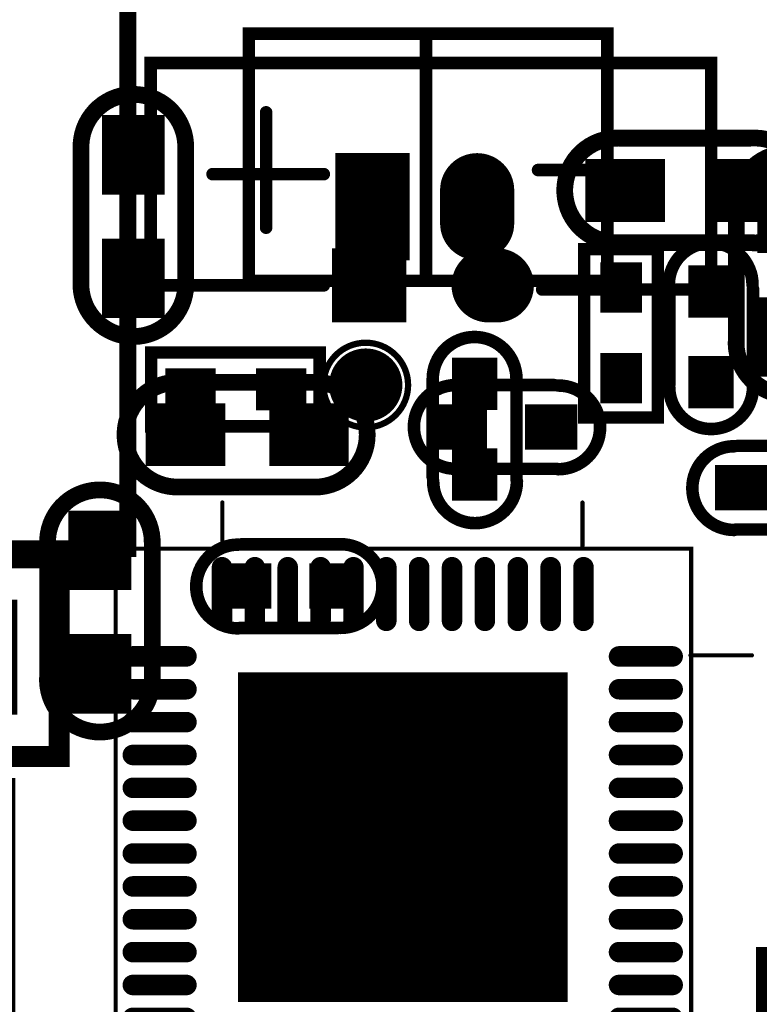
# Model space of a CAD drawing. Extents: x 68 to 180, y 55 to 144.
# Tile 10 of 27: x 83 to 92, y 106 to 118. Entities that reach past the tile are written whole.
import ezdxf

# ---------------------------------------------------------------- set-up
doc = ezdxf.new("R2010")
doc.units = 0
doc.header["$MEASUREMENT"] = 0
doc.layers.get('0').update_dxf_attribs({"linetype": 'CONTINUOUS'})
for name, color, linetype in [('DRIL_NPLTE_THRU_01', 16, 'CONTINUOUS'), ('DRIL_NPLTE_THRU_02', 4, 'CONTINUOUS'), ('DRIL_NPLTE_THRU_03', 96, 'CONTINUOUS'), ('DRIL_NPLTE_THRU_04', 136, 'CONTINUOUS'), ('DRIL_NPLTE_THRU_05', 34, 'CONTINUOUS'), ('DRIL_NPLTE_THRU_06', 176, 'CONTINUOUS'), ('DRIL_PLTE_THRU_01', 16, 'CONTINUOUS'), ('DRIL_PLTE_THRU_02', 4, 'CONTINUOUS'), ('DRIL_PLTE_THRU_03', 96, 'CONTINUOUS'), ('DRIL_PLTE_THRU_04', 136, 'CONTINUOUS'), ('DRIL_PLTE_THRU_05', 34, 'CONTINUOUS'), ('DRIL_PLTE_THRU_06', 176, 'CONTINUOUS'), ('DRIL_SYMBOL', 2, 'CONTINUOUS'), ('PADS_BOT', 5, 'CONTINUOUS'), ('PADS_INNER', 1, 'CONTINUOUS'), ('PADS_TOP', 1, 'CONTINUOUS'), ('PART_BOT_2DLINE_00', 253, 'CONTINUOUS'), ('PART_TOP_2DLINE_00', 67, 'CONTINUOUS'), ('PART_TOP_2DLINE_01', 67, 'CONTINUOUS')]:
    doc.layers.add(name, color=color, linetype=linetype)

# ---------------------------------------------------------------- blocks, each defined once
blk = doc.blocks.new('SMOOTH_0$1524')
at = {"const_width": 0.0762}
blk.add_lwpolyline([(-0.0381, 0, 1), (0.0381, 0, 1)], format="xyb", close=True, dxfattribs=at)
blk = doc.blocks.new('PART_BODY_TOP_5732')
at = {"layer": 'PART_TOP_2DLINE_00', "const_width": 0.152}
blk.add_lwpolyline([(-1.5, -0.9), (-1.5, 2.1), (2.85, 2.1), (2.85, -0.9)], close=True, dxfattribs=at)
blk.add_lwpolyline([(0.65, 2.1), (0.65, -0.9)], dxfattribs=at)
at = {"layer": 'PART_TOP_2DLINE_00'}
for p in [(-1.5, 2.1), (0.65, 2.1), (2.85, 2.1), (-1.5, -0.9), (0.65, -0.9), (2.85, -0.9)]:
    blk.add_blockref('SMOOTH_0$1524', p, dxfattribs=at)
blk = doc.blocks.new('DRIL_SYMBOL_0$6')
at = {"layer": 'DRIL_SYMBOL', "const_width": 0.0508}
for points in [[(0, -0.254), (0, 0.254)], [(-0.254, 0), (0.254, 0)]]:
    blk.add_lwpolyline(points, dxfattribs=at)
blk = doc.blocks.new('DRIL_HOLE_0$6')
at = {"const_width": 0.3}
blk.add_lwpolyline([(-0.15, 0, 1), (0.15, 0, 1)], format="xyb", close=True, dxfattribs=at)
blk.add_blockref('DRIL_SYMBOL_0$6', (0, 0))
blk = doc.blocks.new('PAD_3')
at = {"const_width": 0.9}
blk.add_lwpolyline([(-0.65, 0), (0.65, 0)], dxfattribs=at)
blk = doc.blocks.new('STK_TOP_16')
at = {"layer": 'DRIL_PLTE_THRU_01'}
blk.add_blockref('DRIL_HOLE_0$6', (0, 0), dxfattribs=at)
at = {"layer": 'DRIL_PLTE_THRU_02'}
blk.add_blockref('DRIL_HOLE_0$6', (0, 0), dxfattribs=at)
at = {"layer": 'DRIL_PLTE_THRU_03'}
blk.add_blockref('DRIL_HOLE_0$6', (0, 0), dxfattribs=at)
at = {"layer": 'DRIL_PLTE_THRU_04'}
blk.add_blockref('DRIL_HOLE_0$6', (0, 0), dxfattribs=at)
at = {"layer": 'DRIL_PLTE_THRU_05'}
blk.add_blockref('DRIL_HOLE_0$6', (0, 0), dxfattribs=at)
at = {"layer": 'DRIL_PLTE_THRU_06'}
blk.add_blockref('DRIL_HOLE_0$6', (0, 0), dxfattribs=at)
at = {"layer": 'PADS_BOT', "rotation": 90}
blk.add_blockref('PAD_3', (0, 0), dxfattribs=at)
at = {"layer": 'PADS_INNER', "rotation": 90}
blk.add_blockref('PAD_3', (0, 0), dxfattribs=at)
at = {"layer": 'PADS_TOP', "rotation": 90}
blk.add_blockref('PAD_3', (0, 0), dxfattribs=at)
blk = doc.blocks.new('PAD_4')
at = {"const_width": 0.45}
blk.add_lwpolyline([(-0.2, -0.225), (0.2, -0.225, 1), (0.2, 0.225), (-0.2, 0.225, 1)], format="xyb", close=True, dxfattribs=at)
blk = doc.blocks.new('STK_TOP_15')
at = {"layer": 'DRIL_PLTE_THRU_01'}
blk.add_blockref('DRIL_HOLE_0$6', (0, 0), dxfattribs=at)
at = {"layer": 'DRIL_PLTE_THRU_02'}
blk.add_blockref('DRIL_HOLE_0$6', (0, 0), dxfattribs=at)
at = {"layer": 'DRIL_PLTE_THRU_03'}
blk.add_blockref('DRIL_HOLE_0$6', (0, 0), dxfattribs=at)
at = {"layer": 'DRIL_PLTE_THRU_04'}
blk.add_blockref('DRIL_HOLE_0$6', (0, 0), dxfattribs=at)
at = {"layer": 'DRIL_PLTE_THRU_05'}
blk.add_blockref('DRIL_HOLE_0$6', (0, 0), dxfattribs=at)
at = {"layer": 'DRIL_PLTE_THRU_06'}
blk.add_blockref('DRIL_HOLE_0$6', (0, 0), dxfattribs=at)
at = {"layer": 'PADS_BOT', "rotation": 90}
blk.add_blockref('PAD_4', (0, 0), dxfattribs=at)
at = {"layer": 'PADS_INNER', "rotation": 90}
blk.add_blockref('PAD_4', (0, 0), dxfattribs=at)
at = {"layer": 'PADS_TOP', "rotation": 90}
blk.add_blockref('PAD_4', (0, 0), dxfattribs=at)
blk = doc.blocks.new('SYM_TOP_15')
for name, p in [('PART_BODY_TOP_5732', (0, 0)), ('STK_TOP_16', (0, 0)), ('STK_TOP_15', (1.27, 0))]:
    blk.add_blockref(name, p)
blk = doc.blocks.new('PART_TOP_12')
blk.add_blockref('SYM_TOP_15', (0, 0))
blk = doc.blocks.new('SMOOTH_0$2032')
at = {"const_width": 0.1016}
blk.add_lwpolyline([(-0.0508, 0, 1), (0.0508, 0, 1)], format="xyb", close=True, dxfattribs=at)
blk = doc.blocks.new('PART_BODY_BOT_5734')
at = {"layer": 'PART_BOT_2DLINE_00', "const_width": 0.2032}
blk.add_lwpolyline([(-0.025146, 0.635), (1.575054, 0.635, -1.036434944), (1.575054, -0.635), (-0.025146, -0.635, -1.07236871)], format="xyb", close=True, dxfattribs=at)
at = {"layer": 'PART_BOT_2DLINE_00'}
for p in [(-0.025146, 0.635), (1.575054, 0.635), (-0.025146, -0.635), (1.575054, -0.635)]:
    blk.add_blockref('SMOOTH_0$2032', p, dxfattribs=at)
blk = doc.blocks.new('DRIL_HOLE_0')
blk.add_lwpolyline([(0, 0, 1), (0, 0, 1)], format="xyb", close=True)
blk = doc.blocks.new('PAD_0')
blk.add_lwpolyline([(0, 0, 1), (0, 0, 1)], format="xyb", close=True)
blk = doc.blocks.new('PAD_7')
at = {"const_width": 0.762}
blk.add_lwpolyline([(-0.4826, 0), (0.4826, 0)], dxfattribs=at)
blk = doc.blocks.new('STK_BOT_19')
at = {"layer": 'DRIL_PLTE_THRU_01'}
blk.add_blockref('DRIL_HOLE_0', (0, 0), dxfattribs=at)
at = {"layer": 'DRIL_PLTE_THRU_02'}
blk.add_blockref('DRIL_HOLE_0', (0, 0), dxfattribs=at)
at = {"layer": 'DRIL_PLTE_THRU_03'}
blk.add_blockref('DRIL_HOLE_0', (0, 0), dxfattribs=at)
at = {"layer": 'DRIL_PLTE_THRU_04'}
blk.add_blockref('DRIL_HOLE_0', (0, 0), dxfattribs=at)
at = {"layer": 'DRIL_PLTE_THRU_05'}
blk.add_blockref('DRIL_HOLE_0', (0, 0), dxfattribs=at)
at = {"layer": 'DRIL_PLTE_THRU_06'}
blk.add_blockref('DRIL_HOLE_0', (0, 0), dxfattribs=at)
at = {"layer": 'PADS_BOT'}
blk.add_blockref('PAD_7', (0, 0), dxfattribs=at)
at = {"layer": 'PADS_INNER'}
blk.add_blockref('PAD_0', (0, 0), dxfattribs=at)
at = {"layer": 'PADS_TOP'}
blk.add_blockref('PAD_0', (0, 0), dxfattribs=at)
blk = doc.blocks.new('SYM_BOT_17')
for name, p in [('PART_BODY_BOT_5734', (0, 0)), ('STK_BOT_19', (0, 0)), ('STK_BOT_19', (1.500124, 0))]:
    blk.add_blockref(name, p)
blk = doc.blocks.new('PART_BOT_18')
blk.add_blockref('SYM_BOT_17', (0, 0))
blk = doc.blocks.new('PART_BODY_TOP_5734')
at = {"layer": 'PART_TOP_2DLINE_00', "const_width": 0.2032}
blk.add_lwpolyline([(-0.025146, 0.635), (1.575054, 0.635, -1.036434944), (1.575054, -0.635), (-0.025146, -0.635, -1.07236871)], format="xyb", close=True, dxfattribs=at)
at = {"layer": 'PART_TOP_2DLINE_00'}
for p in [(-0.025146, 0.635), (1.575054, 0.635), (-0.025146, -0.635), (1.575054, -0.635)]:
    blk.add_blockref('SMOOTH_0$2032', p, dxfattribs=at)
blk = doc.blocks.new('STK_TOP_19')
at = {"layer": 'DRIL_PLTE_THRU_01'}
blk.add_blockref('DRIL_HOLE_0', (0, 0), dxfattribs=at)
at = {"layer": 'DRIL_PLTE_THRU_02'}
blk.add_blockref('DRIL_HOLE_0', (0, 0), dxfattribs=at)
at = {"layer": 'DRIL_PLTE_THRU_03'}
blk.add_blockref('DRIL_HOLE_0', (0, 0), dxfattribs=at)
at = {"layer": 'DRIL_PLTE_THRU_04'}
blk.add_blockref('DRIL_HOLE_0', (0, 0), dxfattribs=at)
at = {"layer": 'DRIL_PLTE_THRU_05'}
blk.add_blockref('DRIL_HOLE_0', (0, 0), dxfattribs=at)
at = {"layer": 'DRIL_PLTE_THRU_06'}
blk.add_blockref('DRIL_HOLE_0', (0, 0), dxfattribs=at)
at = {"layer": 'PADS_BOT'}
blk.add_blockref('PAD_0', (0, 0), dxfattribs=at)
at = {"layer": 'PADS_INNER'}
blk.add_blockref('PAD_0', (0, 0), dxfattribs=at)
at = {"layer": 'PADS_TOP'}
blk.add_blockref('PAD_7', (0, 0), dxfattribs=at)
blk = doc.blocks.new('SYM_TOP_17')
for name, p in [('PART_BODY_TOP_5734', (0, 0)), ('STK_TOP_19', (0, 0)), ('STK_TOP_19', (1.500124, 0))]:
    blk.add_blockref(name, p)
blk = doc.blocks.new('PART_TOP_19')
blk.add_blockref('SYM_TOP_17', (0, 0))
blk = doc.blocks.new('PART_BOT_20')
blk.add_blockref('SYM_BOT_17', (0, 0))
blk = doc.blocks.new('PART_BOT_23')
blk.add_blockref('SYM_BOT_17', (0, 0))
blk = doc.blocks.new('PART_BOT_34')
blk.add_blockref('SYM_BOT_17', (0, 0))
blk = doc.blocks.new('PART_BODY_TOP_5741')
at = {"layer": 'PART_TOP_2DLINE_01', "const_width": 0.152}
blk.add_lwpolyline([(-1.1, 2.25), (4.1, 2.25), (4.1, -2.25), (-1.1, -2.25)], close=True, dxfattribs=at)
at = {"layer": 'PART_TOP_2DLINE_01'}
for p in [(-1.1, 2.25), (4.1, 2.25), (-1.1, -2.25), (4.1, -2.25)]:
    blk.add_blockref('SMOOTH_0$1524', p, dxfattribs=at)
blk = doc.blocks.new('PAD_10')
at = {"const_width": 1.8}
blk.add_lwpolyline([(-2.05, 0), (2.05, 0)], dxfattribs=at)
blk = doc.blocks.new('STK_TOP_26')
at = {"layer": 'DRIL_PLTE_THRU_01'}
blk.add_blockref('DRIL_HOLE_0', (0, 0), dxfattribs=at)
at = {"layer": 'DRIL_PLTE_THRU_02'}
blk.add_blockref('DRIL_HOLE_0', (0, 0), dxfattribs=at)
at = {"layer": 'DRIL_PLTE_THRU_03'}
blk.add_blockref('DRIL_HOLE_0', (0, 0), dxfattribs=at)
at = {"layer": 'DRIL_PLTE_THRU_04'}
blk.add_blockref('DRIL_HOLE_0', (0, 0), dxfattribs=at)
at = {"layer": 'DRIL_PLTE_THRU_05'}
blk.add_blockref('DRIL_HOLE_0', (0, 0), dxfattribs=at)
at = {"layer": 'DRIL_PLTE_THRU_06'}
blk.add_blockref('DRIL_HOLE_0', (0, 0), dxfattribs=at)
at = {"layer": 'PADS_BOT'}
blk.add_blockref('PAD_0', (0, 0), dxfattribs=at)
at = {"layer": 'PADS_INNER'}
blk.add_blockref('PAD_0', (0, 0), dxfattribs=at)
at = {"layer": 'PADS_TOP', "rotation": 90}
blk.add_blockref('PAD_10', (0, 0), dxfattribs=at)
blk = doc.blocks.new('SYM_TOP_24')
for name, p in [('STK_TOP_26', (0, 0)), ('STK_TOP_26', (3, 0)), ('PART_BODY_TOP_5741', (0, 0))]:
    blk.add_blockref(name, p)
blk = doc.blocks.new('PART_TOP_59')
blk.add_blockref('SYM_TOP_24', (0, 0))
blk = doc.blocks.new('PART_BODY_TOP_5763')
at = {"layer": 'PART_TOP_2DLINE_00', "const_width": 0.152}
for points in [[(-0.55, 0), (-2.65, 0), (-2.65, 2.7), (4.15, 2.7), (4.15, -0.05), (2.1, -0.05)], [(-1.25, 2.1), (-1.25, 0.7)], [(2.05, 1.4), (3.2, 1.4)], [(-1.9, 1.35), (-0.55, 1.35)]]:
    blk.add_lwpolyline(points, dxfattribs=at)
at = {"layer": 'PART_TOP_2DLINE_00'}
for p in [(-2.65, 2.7), (4.15, 2.7), (-1.25, 2.1), (2.05, 1.4), (3.2, 1.4), (-1.9, 1.35), (-0.55, 1.35), (-1.25, 0.7), (-2.65, 0), (-0.55, 0), (2.1, -0.05), (4.15, -0.05)]:
    blk.add_blockref('SMOOTH_0$1524', p, dxfattribs=at)
blk = doc.blocks.new('DRIL_SLOT_0001500027000000000')
at = {"const_width": 0.2}
blk.add_lwpolyline([(-0.15, -0.1), (0.15, -0.1, 1), (0.15, 0.1), (-0.15, 0.1, 1)], format="xyb", close=True, dxfattribs=at)
blk = doc.blocks.new('PAD_45')
at = {"const_width": 0.9}
blk.add_lwpolyline([(-0.45, 0), (0.45, 0)], dxfattribs=at)
blk = doc.blocks.new('PAD_46')
at = {"const_width": 0.9}
blk.add_lwpolyline([(-0.45, 0), (0.45, 0)], dxfattribs=at)
blk = doc.blocks.new('STK_TOP_64')
at = {"layer": 'DRIL_PLTE_THRU_01'}
blk.add_blockref('DRIL_SLOT_0001500027000000000', (0, 0), dxfattribs=at)
at = {"layer": 'DRIL_PLTE_THRU_02'}
blk.add_blockref('DRIL_SLOT_0001500027000000000', (0, 0), dxfattribs=at)
at = {"layer": 'DRIL_PLTE_THRU_03'}
blk.add_blockref('DRIL_SLOT_0001500027000000000', (0, 0), dxfattribs=at)
at = {"layer": 'DRIL_PLTE_THRU_04'}
blk.add_blockref('DRIL_SLOT_0001500027000000000', (0, 0), dxfattribs=at)
at = {"layer": 'DRIL_PLTE_THRU_05'}
blk.add_blockref('DRIL_SLOT_0001500027000000000', (0, 0), dxfattribs=at)
at = {"layer": 'DRIL_PLTE_THRU_06'}
blk.add_blockref('DRIL_SLOT_0001500027000000000', (0, 0), dxfattribs=at)
at = {"layer": 'PADS_BOT'}
blk.add_blockref('PAD_45', (0, 0), dxfattribs=at)
at = {"layer": 'PADS_INNER'}
blk.add_blockref('PAD_45', (0, 0), dxfattribs=at)
at = {"layer": 'PADS_TOP'}
blk.add_blockref('PAD_46', (0, 0), dxfattribs=at)
blk = doc.blocks.new('PAD_47')
at = {"const_width": 0.45}
blk.add_lwpolyline([(-0.05, -0.225), (0.05, -0.225, 1), (0.05, 0.225), (-0.05, 0.225, 1)], format="xyb", close=True, dxfattribs=at)
blk = doc.blocks.new('STK_TOP_63')
at = {"layer": 'DRIL_PLTE_THRU_01'}
blk.add_blockref('DRIL_SLOT_0001500027000000000', (0, 0), dxfattribs=at)
at = {"layer": 'DRIL_PLTE_THRU_02'}
blk.add_blockref('DRIL_SLOT_0001500027000000000', (0, 0), dxfattribs=at)
at = {"layer": 'DRIL_PLTE_THRU_03'}
blk.add_blockref('DRIL_SLOT_0001500027000000000', (0, 0), dxfattribs=at)
at = {"layer": 'DRIL_PLTE_THRU_04'}
blk.add_blockref('DRIL_SLOT_0001500027000000000', (0, 0), dxfattribs=at)
at = {"layer": 'DRIL_PLTE_THRU_05'}
blk.add_blockref('DRIL_SLOT_0001500027000000000', (0, 0), dxfattribs=at)
at = {"layer": 'DRIL_PLTE_THRU_06'}
blk.add_blockref('DRIL_SLOT_0001500027000000000', (0, 0), dxfattribs=at)
at = {"layer": 'PADS_BOT'}
blk.add_blockref('PAD_47', (0, 0), dxfattribs=at)
at = {"layer": 'PADS_INNER'}
blk.add_blockref('PAD_47', (0, 0), dxfattribs=at)
at = {"layer": 'PADS_TOP'}
blk.add_blockref('PAD_47', (0, 0), dxfattribs=at)
blk = doc.blocks.new('SYM_TOP_46')
for name, p in [('PART_BODY_TOP_5763', (0, 0)), ('STK_TOP_64', (0, 0)), ('STK_TOP_63', (1.5, 0))]:
    blk.add_blockref(name, p)
blk = doc.blocks.new('PART_TOP_95')
blk.add_blockref('SYM_TOP_46', (0, 0))
blk = doc.blocks.new('SMOOTH_0$0508')
at = {"const_width": 0.0254}
blk.add_lwpolyline([(-0.0127, 0, 1), (0.0127, 0, 1)], format="xyb", close=True, dxfattribs=at)
blk = doc.blocks.new('PART_BODY_TOP_5767')
at = {"layer": 'PART_TOP_2DLINE_00', "const_width": 0.0508}
for points in [[(-2.189, 3.545), (-2.189, 4.061)], [(2.181, 3.534), (2.181, 4.061)], [(-3.532, 2.207), (-4.286, 2.207)], [(3.491, 2.206), (4.237, 2.206)], [(-3.509, -2.206), (-4.355, -2.206)], [(3.567, -2.236), (4.288, -2.236)], [(-2.178, -3.505), (-2.178, -4.144)], [(2.165, -3.546), (2.165, -4.17)]]:
    blk.add_lwpolyline(points, dxfattribs=at)
blk.add_lwpolyline([(-2.969, -3.5), (3.5, -3.5), (3.5, 3.5), (-3.483, 3.5), (-3.483, -2.945), (-3.139, -3.33)], close=True, dxfattribs=at)
blk.add_lwpolyline([(-3.007, -3.018, 1), (-2.564, -3.018, 1)], format="xyb", close=True, dxfattribs=at)
at = {"layer": 'PART_TOP_2DLINE_00'}
for p in [(-2.189, 4.061), (2.181, 4.061), (-3.483, 3.5), (-2.189, 3.545), (2.181, 3.534), (3.5, 3.5), (-4.286, 2.207), (-3.532, 2.207), (3.491, 2.206), (4.237, 2.206), (-4.355, -2.206), (-3.509, -2.206), (3.567, -2.236), (4.288, -2.236), (-3.483, -2.945), (-3.139, -3.33), (-2.969, -3.5), (-2.178, -3.505), (2.165, -3.546), (3.5, -3.5), (-2.178, -4.144), (2.165, -4.17)]:
    blk.add_blockref('SMOOTH_0$0508', p, dxfattribs=at)
blk = doc.blocks.new('PAD_51')
at = {"const_width": 0.12446}
blk.add_lwpolyline([(-0.32554, -0.06223), (0.32554, -0.06223, 1), (0.32554, 0.06223), (-0.32554, 0.06223, 1)], format="xyb", close=True, dxfattribs=at)
blk = doc.blocks.new('STK_TOP_71')
at = {"layer": 'DRIL_NPLTE_THRU_01'}
blk.add_blockref('DRIL_HOLE_0', (0, 0), dxfattribs=at)
at = {"layer": 'DRIL_NPLTE_THRU_02'}
blk.add_blockref('DRIL_HOLE_0', (0, 0), dxfattribs=at)
at = {"layer": 'DRIL_NPLTE_THRU_03'}
blk.add_blockref('DRIL_HOLE_0', (0, 0), dxfattribs=at)
at = {"layer": 'DRIL_NPLTE_THRU_04'}
blk.add_blockref('DRIL_HOLE_0', (0, 0), dxfattribs=at)
at = {"layer": 'DRIL_NPLTE_THRU_05'}
blk.add_blockref('DRIL_HOLE_0', (0, 0), dxfattribs=at)
at = {"layer": 'DRIL_NPLTE_THRU_06'}
blk.add_blockref('DRIL_HOLE_0', (0, 0), dxfattribs=at)
at = {"layer": 'PADS_BOT'}
blk.add_blockref('PAD_0', (0, 0), dxfattribs=at)
at = {"layer": 'PADS_INNER'}
blk.add_blockref('PAD_0', (0, 0), dxfattribs=at)
at = {"layer": 'PADS_TOP', "rotation": 90}
blk.add_blockref('PAD_51', (0, 0), dxfattribs=at)
blk = doc.blocks.new('STK_TOP_70')
at = {"layer": 'DRIL_NPLTE_THRU_01'}
blk.add_blockref('DRIL_HOLE_0', (0, 0), dxfattribs=at)
at = {"layer": 'DRIL_NPLTE_THRU_02'}
blk.add_blockref('DRIL_HOLE_0', (0, 0), dxfattribs=at)
at = {"layer": 'DRIL_NPLTE_THRU_03'}
blk.add_blockref('DRIL_HOLE_0', (0, 0), dxfattribs=at)
at = {"layer": 'DRIL_NPLTE_THRU_04'}
blk.add_blockref('DRIL_HOLE_0', (0, 0), dxfattribs=at)
at = {"layer": 'DRIL_NPLTE_THRU_05'}
blk.add_blockref('DRIL_HOLE_0', (0, 0), dxfattribs=at)
at = {"layer": 'DRIL_NPLTE_THRU_06'}
blk.add_blockref('DRIL_HOLE_0', (0, 0), dxfattribs=at)
at = {"layer": 'PADS_BOT'}
blk.add_blockref('PAD_0', (0, 0), dxfattribs=at)
at = {"layer": 'PADS_INNER'}
blk.add_blockref('PAD_0', (0, 0), dxfattribs=at)
at = {"layer": 'PADS_TOP'}
blk.add_blockref('PAD_51', (0, 0), dxfattribs=at)
blk = doc.blocks.new('DRIL_SYMBOL_2$5')
at = {"layer": 'DRIL_SYMBOL', "const_width": 0.0508}
for points in [[(0, -0.254), (0, 0.254)], [(-0.254, 0), (0.254, 0)]]:
    blk.add_lwpolyline(points, dxfattribs=at)
blk = doc.blocks.new('DRIL_HOLE_2$5')
at = {"const_width": 1.25}
blk.add_lwpolyline([(-0.625, 0, 1), (0.625, 0, 1)], format="xyb", close=True, dxfattribs=at)
blk.add_blockref('DRIL_SYMBOL_2$5', (0, 0))
blk = doc.blocks.new('PAD_53')
at = {"const_width": 4}
blk.add_lwpolyline([(-2, 0), (2, 0)], dxfattribs=at)
blk = doc.blocks.new('STK_TOP_73')
at = {"layer": 'DRIL_PLTE_THRU_01'}
blk.add_blockref('DRIL_HOLE_2$5', (0, 0), dxfattribs=at)
at = {"layer": 'DRIL_PLTE_THRU_02'}
blk.add_blockref('DRIL_HOLE_2$5', (0, 0), dxfattribs=at)
at = {"layer": 'DRIL_PLTE_THRU_03'}
blk.add_blockref('DRIL_HOLE_2$5', (0, 0), dxfattribs=at)
at = {"layer": 'DRIL_PLTE_THRU_04'}
blk.add_blockref('DRIL_HOLE_2$5', (0, 0), dxfattribs=at)
at = {"layer": 'DRIL_PLTE_THRU_05'}
blk.add_blockref('DRIL_HOLE_2$5', (0, 0), dxfattribs=at)
at = {"layer": 'DRIL_PLTE_THRU_06'}
blk.add_blockref('DRIL_HOLE_2$5', (0, 0), dxfattribs=at)
at = {"layer": 'PADS_BOT'}
blk.add_blockref('PAD_53', (0, 0), dxfattribs=at)
at = {"layer": 'PADS_INNER'}
blk.add_blockref('PAD_53', (0, 0), dxfattribs=at)
at = {"layer": 'PADS_TOP'}
blk.add_blockref('PAD_53', (0, 0), dxfattribs=at)
blk = doc.blocks.new('SYM_TOP_50')
for name, p in [('PART_BODY_TOP_5767', (0, 0)), ('STK_TOP_71', (-2.19329, 2.95)), ('STK_TOP_71', (-1.79451, 2.95)), ('STK_TOP_71', (-1.39573, 2.95)), ('STK_TOP_71', (-0.99695, 2.95)), ('STK_TOP_71', (-0.59817, 2.95)), ('STK_TOP_71', (-0.19939, 2.95)), ('STK_TOP_71', (0.19939, 2.95)), ('STK_TOP_71', (0.59817, 2.95)), ('STK_TOP_71', (0.99695, 2.95)), ('STK_TOP_71', (1.39573, 2.95)), ('STK_TOP_71', (1.79451, 2.95)), ('STK_TOP_71', (2.19329, 2.95)), ('STK_TOP_70', (-2.95, 2.19329)), ('STK_TOP_70', (2.95, 2.19329)), ('STK_TOP_73', (0, 0)), ('STK_TOP_70', (-2.95, 1.79451)), ('STK_TOP_70', (2.95, 1.79451)), ('STK_TOP_70', (-2.95, 1.39573)), ('STK_TOP_70', (2.95, 1.39573)), ('STK_TOP_70', (-2.95, 0.99695)), ('STK_TOP_70', (2.95, 0.99695)), ('STK_TOP_70', (-2.95, 0.59817)), ('STK_TOP_70', (2.95, 0.59817)), ('STK_TOP_70', (-2.95, 0.19939)), ('STK_TOP_70', (2.95, 0.19939)), ('STK_TOP_70', (-2.95, -0.19939)), ('STK_TOP_70', (2.95, -0.19939)), ('STK_TOP_70', (-2.95, -0.59817)), ('STK_TOP_70', (2.95, -0.59817)), ('STK_TOP_70', (-2.95, -0.99695)), ('STK_TOP_70', (2.95, -0.99695)), ('STK_TOP_70', (-2.95, -1.39573)), ('STK_TOP_70', (2.95, -1.39573)), ('STK_TOP_70', (-2.95, -1.79451)), ('STK_TOP_70', (2.95, -1.79451)), ('STK_TOP_70', (-2.95, -2.19329)), ('STK_TOP_70', (2.95, -2.19329)), ('STK_TOP_71', (-2.19329, -2.95)), ('STK_TOP_71', (-1.79451, -2.95)), ('STK_TOP_71', (-1.39573, -2.95)), ('STK_TOP_71', (-0.99695, -2.95)), ('STK_TOP_71', (-0.59817, -2.95)), ('STK_TOP_71', (-0.19939, -2.95)), ('STK_TOP_71', (0.19939, -2.95)), ('STK_TOP_71', (0.59817, -2.95)), ('STK_TOP_71', (0.99695, -2.95)), ('STK_TOP_71', (1.39573, -2.95)), ('STK_TOP_71', (1.79451, -2.95)), ('STK_TOP_71', (2.19329, -2.95))]:
    blk.add_blockref(name, p)
blk = doc.blocks.new('PART_TOP_99')
blk.add_blockref('SYM_TOP_50', (0, 0))
blk = doc.blocks.new('PART_BODY_TOP_5731')
at = {"layer": 'PART_TOP_2DLINE_00', "const_width": 0.152}
blk.add_lwpolyline([(-1.028, -0.449), (-1.028, 0.446), (1.015, 0.446), (1.015, -0.449)], close=True, dxfattribs=at)
at = {"layer": 'PART_TOP_2DLINE_00'}
for p in [(-1.028, 0.446), (1.015, 0.446), (-1.028, -0.449), (1.015, -0.449)]:
    blk.add_blockref('SMOOTH_0$1524', p, dxfattribs=at)
blk = doc.blocks.new('PAD_1')
at = {"const_width": 0.508}
blk.add_lwpolyline([(-0.305, 0), (0.305, 0)], dxfattribs=at)
blk = doc.blocks.new('STK_TOP_14')
at = {"layer": 'DRIL_PLTE_THRU_01'}
blk.add_blockref('DRIL_HOLE_0', (0, 0), dxfattribs=at)
at = {"layer": 'DRIL_PLTE_THRU_02'}
blk.add_blockref('DRIL_HOLE_0', (0, 0), dxfattribs=at)
at = {"layer": 'DRIL_PLTE_THRU_03'}
blk.add_blockref('DRIL_HOLE_0', (0, 0), dxfattribs=at)
at = {"layer": 'DRIL_PLTE_THRU_04'}
blk.add_blockref('DRIL_HOLE_0', (0, 0), dxfattribs=at)
at = {"layer": 'DRIL_PLTE_THRU_05'}
blk.add_blockref('DRIL_HOLE_0', (0, 0), dxfattribs=at)
at = {"layer": 'DRIL_PLTE_THRU_06'}
blk.add_blockref('DRIL_HOLE_0', (0, 0), dxfattribs=at)
at = {"layer": 'PADS_BOT'}
blk.add_blockref('PAD_0', (0, 0), dxfattribs=at)
at = {"layer": 'PADS_INNER'}
blk.add_blockref('PAD_0', (0, 0), dxfattribs=at)
at = {"layer": 'PADS_TOP'}
blk.add_blockref('PAD_1', (0, 0), dxfattribs=at)
blk = doc.blocks.new('SYM_TOP_14')
for name, p in [('PART_BODY_TOP_5731', (0, 0)), ('STK_TOP_14', (-0.55, 0)), ('STK_TOP_14', (0.55, 0))]:
    blk.add_blockref(name, p)
blk = doc.blocks.new('PART_TOP_188')
blk.add_blockref('SYM_TOP_14', (0, 0))
blk = doc.blocks.new('PART_BODY_BOT_5731')
at = {"layer": 'PART_BOT_2DLINE_00', "const_width": 0.152}
blk.add_lwpolyline([(-1.028, -0.449), (-1.028, 0.446), (1.015, 0.446), (1.015, -0.449)], close=True, dxfattribs=at)
at = {"layer": 'PART_BOT_2DLINE_00'}
for p in [(-1.028, 0.446), (1.015, 0.446), (-1.028, -0.449), (1.015, -0.449)]:
    blk.add_blockref('SMOOTH_0$1524', p, dxfattribs=at)
blk = doc.blocks.new('STK_BOT_14')
at = {"layer": 'DRIL_PLTE_THRU_01'}
blk.add_blockref('DRIL_HOLE_0', (0, 0), dxfattribs=at)
at = {"layer": 'DRIL_PLTE_THRU_02'}
blk.add_blockref('DRIL_HOLE_0', (0, 0), dxfattribs=at)
at = {"layer": 'DRIL_PLTE_THRU_03'}
blk.add_blockref('DRIL_HOLE_0', (0, 0), dxfattribs=at)
at = {"layer": 'DRIL_PLTE_THRU_04'}
blk.add_blockref('DRIL_HOLE_0', (0, 0), dxfattribs=at)
at = {"layer": 'DRIL_PLTE_THRU_05'}
blk.add_blockref('DRIL_HOLE_0', (0, 0), dxfattribs=at)
at = {"layer": 'DRIL_PLTE_THRU_06'}
blk.add_blockref('DRIL_HOLE_0', (0, 0), dxfattribs=at)
at = {"layer": 'PADS_BOT'}
blk.add_blockref('PAD_1', (0, 0), dxfattribs=at)
at = {"layer": 'PADS_INNER'}
blk.add_blockref('PAD_0', (0, 0), dxfattribs=at)
at = {"layer": 'PADS_TOP'}
blk.add_blockref('PAD_0', (0, 0), dxfattribs=at)
blk = doc.blocks.new('SYM_BOT_14')
for name, p in [('PART_BODY_BOT_5731', (0, 0)), ('STK_BOT_14', (-0.55, 0)), ('STK_BOT_14', (0.55, 0))]:
    blk.add_blockref(name, p)
blk = doc.blocks.new('PART_BOT_193')
blk.add_blockref('SYM_BOT_14', (0, 0))
blk = doc.blocks.new('PART_BOT_216')
blk.add_blockref('SYM_BOT_14', (0, 0))
blk = doc.blocks.new('SMOOTH_0$254')
at = {"const_width": 0.127}
blk.add_lwpolyline([(-0.0635, 0, 1), (0.0635, 0, 1)], format="xyb", close=True, dxfattribs=at)
blk = doc.blocks.new('PART_BODY_TOP_5771')
at = {"layer": 'PART_TOP_2DLINE_00', "const_width": 0.254}
for points in [[(-0.3175, 1.2065), (-2.3495, 1.2065), (-2.3495, -1.2065), (-0.3175, -1.2065)], [(0.3175, 1.2065), (2.3495, 1.2065), (2.3495, -1.2065), (0.3175, -1.2065)]]:
    blk.add_lwpolyline(points, dxfattribs=at)
at = {"layer": 'PART_TOP_2DLINE_00'}
for p in [(-2.3495, 1.2065), (-0.3175, 1.2065), (0.3175, 1.2065), (2.3495, 1.2065), (-2.3495, -1.2065), (-0.3175, -1.2065), (0.3175, -1.2065), (2.3495, -1.2065)]:
    blk.add_blockref('SMOOTH_0$254', p, dxfattribs=at)
blk = doc.blocks.new('PAD_54')
at = {"const_width": 1.397}
blk.add_lwpolyline([(-0.762, 0), (0.762, 0)], dxfattribs=at)
blk = doc.blocks.new('STK_TOP_74')
at = {"layer": 'DRIL_PLTE_THRU_01'}
blk.add_blockref('DRIL_HOLE_0', (0, 0), dxfattribs=at)
at = {"layer": 'DRIL_PLTE_THRU_02'}
blk.add_blockref('DRIL_HOLE_0', (0, 0), dxfattribs=at)
at = {"layer": 'DRIL_PLTE_THRU_03'}
blk.add_blockref('DRIL_HOLE_0', (0, 0), dxfattribs=at)
at = {"layer": 'DRIL_PLTE_THRU_04'}
blk.add_blockref('DRIL_HOLE_0', (0, 0), dxfattribs=at)
at = {"layer": 'DRIL_PLTE_THRU_05'}
blk.add_blockref('DRIL_HOLE_0', (0, 0), dxfattribs=at)
at = {"layer": 'DRIL_PLTE_THRU_06'}
blk.add_blockref('DRIL_HOLE_0', (0, 0), dxfattribs=at)
at = {"layer": 'PADS_BOT'}
blk.add_blockref('PAD_0', (0, 0), dxfattribs=at)
at = {"layer": 'PADS_INNER'}
blk.add_blockref('PAD_0', (0, 0), dxfattribs=at)
at = {"layer": 'PADS_TOP'}
blk.add_blockref('PAD_54', (0, 0), dxfattribs=at)
blk = doc.blocks.new('SYM_TOP_54')
for name, p in [('PART_BODY_TOP_5771', (0, 0)), ('STK_TOP_74', (-1.0795, 0)), ('STK_TOP_74', (1.0795, 0))]:
    blk.add_blockref(name, p)
blk = doc.blocks.new('PART_TOP_223')
blk.add_blockref('SYM_TOP_54', (0, 0))
blk = doc.blocks.new('PART_BODY_TOP_5773')
at = {"layer": 'PART_TOP_2DLINE_00', "const_width": 0.203}
for points in [[(0, 3.15), (2.55, 3.15), (2.55, 2.45), (0, 2.45)], [(-2.874, 2.8), (5.172, 2.8), (5.172, -3.184), (-2.874, -3.184)]]:
    blk.add_lwpolyline(points, close=True, dxfattribs=at)
at = {"layer": 'PART_TOP_2DLINE_00'}
for p in [(0, 3.15), (2.55, 3.15), (-2.874, 2.8), (5.172, 2.8), (0, 2.45), (2.55, 2.45), (-2.874, -3.184), (5.172, -3.184)]:
    blk.add_blockref('SMOOTH_0$2032', p, dxfattribs=at)
blk = doc.blocks.new('DRIL_SYMBOL_0$889')
at = {"layer": 'DRIL_SYMBOL', "const_width": 0.0508}
for points in [[(0, -0.254), (0, 0.254)], [(-0.254, 0), (0.254, 0)]]:
    blk.add_lwpolyline(points, dxfattribs=at)
blk = doc.blocks.new('DRIL_HOLE_0$889')
at = {"const_width": 0.4445}
blk.add_lwpolyline([(-0.22225, 0, 1), (0.22225, 0, 1)], format="xyb", close=True, dxfattribs=at)
blk.add_blockref('DRIL_SYMBOL_0$889', (0, 0))
blk = doc.blocks.new('PAD_57')
at = {"const_width": 1.524}
blk.add_lwpolyline([(-1.25, 0), (1.25, 0)], dxfattribs=at)
blk = doc.blocks.new('STK_TOP_78')
at = {"layer": 'DRIL_PLTE_THRU_01'}
blk.add_blockref('DRIL_HOLE_0$889', (0, 0), dxfattribs=at)
at = {"layer": 'DRIL_PLTE_THRU_02'}
blk.add_blockref('DRIL_HOLE_0$889', (0, 0), dxfattribs=at)
at = {"layer": 'DRIL_PLTE_THRU_03'}
blk.add_blockref('DRIL_HOLE_0$889', (0, 0), dxfattribs=at)
at = {"layer": 'DRIL_PLTE_THRU_04'}
blk.add_blockref('DRIL_HOLE_0$889', (0, 0), dxfattribs=at)
at = {"layer": 'DRIL_PLTE_THRU_05'}
blk.add_blockref('DRIL_HOLE_0$889', (0, 0), dxfattribs=at)
at = {"layer": 'DRIL_PLTE_THRU_06'}
blk.add_blockref('DRIL_HOLE_0$889', (0, 0), dxfattribs=at)
at = {"layer": 'PADS_BOT', "rotation": 90}
blk.add_blockref('PAD_57', (0, 0), dxfattribs=at)
at = {"layer": 'PADS_INNER', "rotation": 90}
blk.add_blockref('PAD_57', (0, 0), dxfattribs=at)
at = {"layer": 'PADS_TOP', "rotation": 90}
blk.add_blockref('PAD_57', (0, 0), dxfattribs=at)
blk = doc.blocks.new('PAD_58')
at = {"const_width": 0.762}
blk.add_lwpolyline([(-0.488, -0.381), (0.488, -0.381, 1), (0.488, 0.381), (-0.488, 0.381, 1)], format="xyb", close=True, dxfattribs=at)
blk = doc.blocks.new('STK_TOP_77')
at = {"layer": 'DRIL_PLTE_THRU_01'}
blk.add_blockref('DRIL_HOLE_0$889', (0, 0), dxfattribs=at)
at = {"layer": 'DRIL_PLTE_THRU_02'}
blk.add_blockref('DRIL_HOLE_0$889', (0, 0), dxfattribs=at)
at = {"layer": 'DRIL_PLTE_THRU_03'}
blk.add_blockref('DRIL_HOLE_0$889', (0, 0), dxfattribs=at)
at = {"layer": 'DRIL_PLTE_THRU_04'}
blk.add_blockref('DRIL_HOLE_0$889', (0, 0), dxfattribs=at)
at = {"layer": 'DRIL_PLTE_THRU_05'}
blk.add_blockref('DRIL_HOLE_0$889', (0, 0), dxfattribs=at)
at = {"layer": 'DRIL_PLTE_THRU_06'}
blk.add_blockref('DRIL_HOLE_0$889', (0, 0), dxfattribs=at)
at = {"layer": 'PADS_BOT', "rotation": 90}
blk.add_blockref('PAD_58', (0, 0), dxfattribs=at)
at = {"layer": 'PADS_INNER', "rotation": 90}
blk.add_blockref('PAD_58', (0, 0), dxfattribs=at)
at = {"layer": 'PADS_TOP', "rotation": 90}
blk.add_blockref('PAD_58', (0, 0), dxfattribs=at)
blk = doc.blocks.new('SYM_TOP_56')
for name, p in [('PART_BODY_TOP_5773', (0, 0)), ('STK_TOP_78', (-1.5, 0)), ('STK_TOP_78', (0, 0)), ('STK_TOP_77', (2.54, 0)), ('STK_TOP_77', (4, 0))]:
    blk.add_blockref(name, p)
blk = doc.blocks.new('PART_TOP_226')
blk.add_blockref('SYM_TOP_56', (0, 0))
blk = doc.blocks.new('PART_BODY_TOP_5792')
at = {"layer": 'PART_TOP_2DLINE_00', "const_width": 0.1524}
for points in [[(-0.6096, -0.508, -1), (-0.6096, 0.508)], [(0.633804, 0.502572, -1), (0.633804, -0.513428)]]:
    blk.add_lwpolyline(points, format="xyb", dxfattribs=at)
for points in [[(-0.6096, 0.508), (0.5842, 0.508)], [(-0.5842, -0.508), (0.6096, -0.508)]]:
    blk.add_lwpolyline(points, dxfattribs=at)
at = {"layer": 'PART_TOP_2DLINE_00'}
for p in [(-0.6096, 0.508), (-0.6096, 0.508), (0.5842, 0.508), (0.633804, 0.502572), (-0.6096, -0.508), (-0.5842, -0.508), (0.6096, -0.508), (0.633804, -0.513428)]:
    blk.add_blockref('SMOOTH_0$1524', p, dxfattribs=at)
blk = doc.blocks.new('PAD_79')
at = {"const_width": 0.55}
blk.add_lwpolyline([(-0.3175, 0), (0.3175, 0)], dxfattribs=at)
blk = doc.blocks.new('STK_TOP_110')
at = {"layer": 'DRIL_PLTE_THRU_01'}
blk.add_blockref('DRIL_HOLE_0', (0, 0), dxfattribs=at)
at = {"layer": 'DRIL_PLTE_THRU_02'}
blk.add_blockref('DRIL_HOLE_0', (0, 0), dxfattribs=at)
at = {"layer": 'DRIL_PLTE_THRU_03'}
blk.add_blockref('DRIL_HOLE_0', (0, 0), dxfattribs=at)
at = {"layer": 'DRIL_PLTE_THRU_04'}
blk.add_blockref('DRIL_HOLE_0', (0, 0), dxfattribs=at)
at = {"layer": 'DRIL_PLTE_THRU_05'}
blk.add_blockref('DRIL_HOLE_0', (0, 0), dxfattribs=at)
at = {"layer": 'DRIL_PLTE_THRU_06'}
blk.add_blockref('DRIL_HOLE_0', (0, 0), dxfattribs=at)
at = {"layer": 'PADS_BOT'}
blk.add_blockref('PAD_0', (0, 0), dxfattribs=at)
at = {"layer": 'PADS_INNER'}
blk.add_blockref('PAD_0', (0, 0), dxfattribs=at)
at = {"layer": 'PADS_TOP'}
blk.add_blockref('PAD_79', (0, 0), dxfattribs=at)
blk = doc.blocks.new('SYM_TOP_75')
for name, p in [('PART_BODY_TOP_5792', (0, 0)), ('STK_TOP_110', (-0.55, 0)), ('STK_TOP_110', (0.55, 0))]:
    blk.add_blockref(name, p)
blk = doc.blocks.new('PART_TOP_344')
blk.add_blockref('SYM_TOP_75', (0, 0))
blk = doc.blocks.new('PART_BODY_BOT_5792')
at = {"layer": 'PART_BOT_2DLINE_00', "const_width": 0.1524}
for points in [[(-0.6096, -0.508, -1), (-0.6096, 0.508)], [(0.633804, 0.502572, -1), (0.633804, -0.513428)]]:
    blk.add_lwpolyline(points, format="xyb", dxfattribs=at)
for points in [[(-0.6096, 0.508), (0.5842, 0.508)], [(-0.5842, -0.508), (0.6096, -0.508)]]:
    blk.add_lwpolyline(points, dxfattribs=at)
at = {"layer": 'PART_BOT_2DLINE_00'}
for p in [(-0.6096, 0.508), (-0.6096, 0.508), (0.5842, 0.508), (0.633804, 0.502572), (-0.6096, -0.508), (-0.5842, -0.508), (0.6096, -0.508), (0.633804, -0.513428)]:
    blk.add_blockref('SMOOTH_0$1524', p, dxfattribs=at)
blk = doc.blocks.new('STK_BOT_110')
at = {"layer": 'DRIL_PLTE_THRU_01'}
blk.add_blockref('DRIL_HOLE_0', (0, 0), dxfattribs=at)
at = {"layer": 'DRIL_PLTE_THRU_02'}
blk.add_blockref('DRIL_HOLE_0', (0, 0), dxfattribs=at)
at = {"layer": 'DRIL_PLTE_THRU_03'}
blk.add_blockref('DRIL_HOLE_0', (0, 0), dxfattribs=at)
at = {"layer": 'DRIL_PLTE_THRU_04'}
blk.add_blockref('DRIL_HOLE_0', (0, 0), dxfattribs=at)
at = {"layer": 'DRIL_PLTE_THRU_05'}
blk.add_blockref('DRIL_HOLE_0', (0, 0), dxfattribs=at)
at = {"layer": 'DRIL_PLTE_THRU_06'}
blk.add_blockref('DRIL_HOLE_0', (0, 0), dxfattribs=at)
at = {"layer": 'PADS_BOT'}
blk.add_blockref('PAD_79', (0, 0), dxfattribs=at)
at = {"layer": 'PADS_INNER'}
blk.add_blockref('PAD_0', (0, 0), dxfattribs=at)
at = {"layer": 'PADS_TOP'}
blk.add_blockref('PAD_0', (0, 0), dxfattribs=at)
blk = doc.blocks.new('SYM_BOT_75')
for name, p in [('PART_BODY_BOT_5792', (0, 0)), ('STK_BOT_110', (-0.55, 0)), ('STK_BOT_110', (0.55, 0))]:
    blk.add_blockref(name, p)
blk = doc.blocks.new('PART_BOT_346')
blk.add_blockref('SYM_BOT_75', (0, 0))
blk = doc.blocks.new('PART_BOT_347')
blk.add_blockref('SYM_BOT_75', (0, 0))
blk = doc.blocks.new('PART_BOT_351')
blk.add_blockref('SYM_BOT_75', (0, 0))
blk = doc.blocks.new('PART_BOT_433')
blk.add_blockref('SYM_BOT_75', (0, 0))
blk = doc.blocks.new('PART_BODY_TOP_5800')
at = {"layer": 'PART_TOP_2DLINE_00', "const_width": 0.0762}
blk.add_lwpolyline([(0.514, 0, 1), (-0.514, 0, 1)], format="xyb", close=True, dxfattribs=at)
blk = doc.blocks.new('PAD_85')
at = {"const_width": 0.4445}
blk.add_lwpolyline([(0, -0.22225, 1), (0, 0.22225, 1)], format="xyb", close=True, dxfattribs=at)
blk = doc.blocks.new('STK_TOP_119')
at = {"layer": 'DRIL_PLTE_THRU_01'}
blk.add_blockref('DRIL_HOLE_0', (0, 0), dxfattribs=at)
at = {"layer": 'DRIL_PLTE_THRU_02'}
blk.add_blockref('DRIL_HOLE_0', (0, 0), dxfattribs=at)
at = {"layer": 'DRIL_PLTE_THRU_03'}
blk.add_blockref('DRIL_HOLE_0', (0, 0), dxfattribs=at)
at = {"layer": 'DRIL_PLTE_THRU_04'}
blk.add_blockref('DRIL_HOLE_0', (0, 0), dxfattribs=at)
at = {"layer": 'DRIL_PLTE_THRU_05'}
blk.add_blockref('DRIL_HOLE_0', (0, 0), dxfattribs=at)
at = {"layer": 'DRIL_PLTE_THRU_06'}
blk.add_blockref('DRIL_HOLE_0', (0, 0), dxfattribs=at)
at = {"layer": 'PADS_BOT'}
blk.add_blockref('PAD_0', (0, 0), dxfattribs=at)
at = {"layer": 'PADS_INNER'}
blk.add_blockref('PAD_0', (0, 0), dxfattribs=at)
at = {"layer": 'PADS_TOP'}
blk.add_blockref('PAD_85', (0, 0), dxfattribs=at)
blk = doc.blocks.new('SYM_TOP_83')
for name in ['PART_BODY_TOP_5800', 'STK_TOP_119']:
    blk.add_blockref(name, (0, 0))
blk = doc.blocks.new('PART_TOP_518')
blk.add_blockref('SYM_TOP_83', (0, 0))

msp = doc.modelspace()

# ---------------------------------------------------------------- block references
for name, p, rotation in [('PART_TOP_226', (80.994, 114.543), 90), ('PART_TOP_19', (92.196, 114.238), 90), ('PART_TOP_223', (80.994, 110.352), 180), ('PART_TOP_59', (80.486, 107.71), 270)]:
    msp.add_blockref(name, p, dxfattribs=dict(rotation=rotation))
for name, p in [('PART_TOP_12', (87.147, 115.819)), ('PART_TOP_95', (87.106, 114.864)), ('PART_TOP_188', (85.49, 113.603)), ('PART_TOP_518', (87.065, 113.654)), ('PART_TOP_344', (88.767, 113.146)), ('PART_TOP_99', (87.514, 108.168))]:
    msp.add_blockref(name, p)
at = {"xscale": -1}
for name, p, rotation in [('PART_BOT_20', (84.245, 114.949), 270), ('PART_BOT_347', (91.256, 114.238), 270), ('PART_BOT_193', (90.164, 114.289), 270), ('PART_BOT_346', (88.386, 113.12), 90), ('PART_BOT_34', (83.839, 110.149), 270), ('PART_BOT_216', (92.323, 105.729), 90)]:
    msp.add_blockref(name, p, dxfattribs=dict(at, rotation=rotation))
for name, p in [('PART_BOT_18', (91.713, 116.016)), ('PART_BOT_23', (86.377, 113.052)), ('PART_BOT_433', (92.17, 112.409)), ('PART_BOT_351', (86.15, 111.215))]:
    msp.add_blockref(name, p, dxfattribs=at)

doc.saveas('drawing.dxf')
